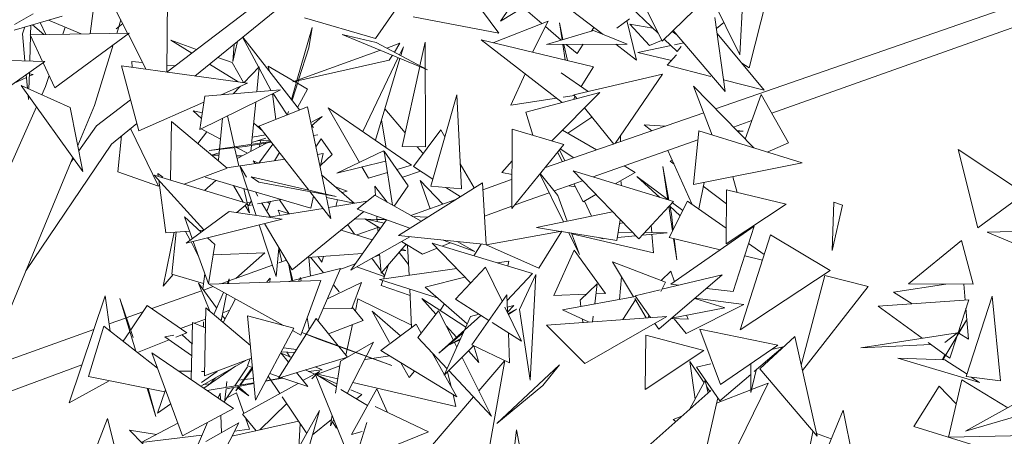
# Model space of a CAD drawing. Header units: metres. Extents: x -14.5 to 13.1, y -18.9 to 3.3.
# Tile 196 of 216: x 11.918 to 12.261, y 2.197 to 2.342. Entities that reach past the tile are written whole.
import ezdxf

# ---------------------------------------------------------------- set-up
doc = ezdxf.new("R2010")
doc.units = ezdxf.units.M
doc.layers.add('G-IMPT', color=7, linetype='Continuous', lineweight=5)
doc.layers.add('L-PLNT', color=7, linetype='Continuous', lineweight=5, true_color=0x005900)

# ---------------------------------------------------------------- blocks, each defined once
blk = doc.blocks.new('ÁRVORES ORNAMENTAIS - Pequeno e Médio Porte - Ipê-roxo-2940656-CORTE_CALÇADA')
at = {"layer": 'G-IMPT', "color": 253, "true_color": 0xaaaaaa}
for p, q in [((8.46109, 2.3341), (8.44777, 2.3612)), ((8.47974, 2.31062), (8.62766, 2.36181)), ((8.26476, 2.36), (8.26182, 2.33672)), ((8.28887, 2.35791), (8.28852, 2.32335)), ((8.38824, 2.35843), (8.40427, 2.33698)), ((8.40476, 2.34113), (8.41773, 2.36024)), ((8.4899, 2.36054), (8.48826, 2.32934)), ((8.47472, 2.35677), (8.48826, 2.32934)), ((8.49937, 2.30902), (8.63071, 2.35579)), ((8.28855, 2.32334), (8.32811, 2.35353)), ((8.42175, 2.35147), (8.40476, 2.34113)), ((8.49144, 2.32489), (8.49876, 2.35369)), ((8.26824, 2.34989), (8.27486, 2.33694)), ((8.29834, 2.32201), (8.33186, 2.34929)), ((8.4597, 2.33692), (8.44774, 2.34832)), ((8.24195, 2.34365), (8.23548, 2.33996)), ((8.3684, 2.34537), (8.36127, 2.33503)), ((8.41925, 2.34028), (8.41265, 2.34593)), ((8.42704, 2.34681), (8.44054, 2.3365)), ((8.46109, 2.3341), (8.47228, 2.34491)), ((8.25204, 2.34281), (8.23533, 2.33802)), ((8.24633, 2.33647), (8.24437, 2.34061)), ((8.25869, 2.33667), (8.24725, 2.34144)), ((8.27316, 2.34026), (8.27082, 2.33839)), ((8.27105, 2.33687), (8.2725, 2.34155)), ((8.36127, 2.33503), (8.33653, 2.34228)), ((8.37431, 2.34262), (8.40427, 2.33698)), ((8.42147, 2.34116), (8.40243, 2.33363)), ((8.41594, 2.33036), (8.42147, 2.34116)), ((8.42656, 2.33468), (8.42533, 2.34049)), ((8.42624, 2.33459), (8.42533, 2.34049)), ((8.44974, 2.34195), (8.44533, 2.33863)), ((8.44888, 2.3413), (8.45225, 2.32756)), ((8.47954, 2.34236), (8.48312, 2.31663)), ((8.48007, 2.33853), (8.48268, 2.34064)), ((8.23819, 2.33667), (8.23904, 2.33909)), ((8.23819, 2.33667), (8.23906, 2.32728)), ((8.24095, 2.33638), (8.2754, 2.33695)), ((8.24117, 2.3397), (8.24106, 2.33638)), ((8.24567, 2.33646), (8.24172, 2.33985)), ((8.24945, 2.31789), (8.2754, 2.33695)), ((8.25225, 2.33657), (8.25306, 2.33902)), ((8.33912, 2.33891), (8.33385, 2.32051)), ((8.33806, 2.33188), (8.33912, 2.33891)), ((8.42598, 2.33451), (8.42048, 2.33922)), ((8.43721, 2.33783), (8.42083, 2.33299)), ((8.4365, 2.33762), (8.43735, 2.33894)), ((8.44897, 2.33316), (8.43721, 2.33783)), ((8.44982, 2.34006), (8.45783, 2.3387)), ((8.44982, 2.34006), (8.45673, 2.33264)), ((8.46627, 2.3364), (8.46467, 2.33756)), ((8.46501, 2.33788), (8.48312, 2.31663)), ((8.4803, 2.33686), (8.49671, 2.31712)), ((8.24105, 2.33616), (8.24075, 2.32723)), ((8.24095, 2.33638), (8.24521, 2.3271)), ((8.275, 2.33665), (8.2813, 2.32434)), ((8.29889, 2.33123), (8.28997, 2.3345)), ((8.29725, 2.32998), (8.28997, 2.3345)), ((8.31312, 2.33403), (8.31154, 2.32703)), ((8.32053, 2.32503), (8.31493, 2.33551)), ((8.33476, 2.31024), (8.31503, 2.33559)), ((8.37935, 2.32419), (8.34967, 2.3365)), ((8.36151, 2.33372), (8.34967, 2.3365)), ((8.37935, 2.32419), (8.36151, 2.33372)), ((8.36977, 2.33342), (8.36517, 2.33176)), ((8.36977, 2.33342), (8.36782, 2.33035)), ((8.37673, 2.32559), (8.37852, 2.33377)), ((8.37868, 2.29735), (8.37852, 2.33377)), ((8.43722, 2.32525), (8.39811, 2.33463)), ((8.42625, 2.31277), (8.39811, 2.33463)), ((8.46095, 2.33438), (8.45673, 2.33264)), ((8.46642, 2.33051), (8.46187, 2.33485)), ((8.4687, 2.33355), (8.4654, 2.33285)), ((8.26327, 2.31176), (8.2698, 2.33283)), ((8.31198, 2.33311), (8.31154, 2.32703)), ((8.36298, 2.33098), (8.33245, 2.32001)), ((8.33806, 2.33188), (8.33446, 2.32073)), ((8.36962, 2.32938), (8.37096, 2.33217)), ((8.37006, 2.32915), (8.37096, 2.33217)), ((8.44897, 2.33316), (8.42083, 2.33299)), ((8.42732, 2.32763), (8.42649, 2.33303)), ((8.4281, 2.32744), (8.42692, 2.33303)), ((8.43147, 2.32981), (8.42771, 2.33303)), ((8.43147, 2.32981), (8.43357, 2.33307)), ((8.44495, 2.33314), (8.45225, 2.32756)), ((8.46423, 2.3326), (8.45271, 2.33016)), ((8.46443, 2.32746), (8.45271, 2.33016)), ((8.46642, 2.33051), (8.46775, 2.33225)), ((8.211, 2.3281), (8.24601, 2.32708)), ((8.21799, 2.30735), (8.24601, 2.32708)), ((8.24542, 2.32666), (8.24945, 2.31789)), ((8.27632, 2.32706), (8.2801, 2.32668)), ((8.27632, 2.32706), (8.2765, 2.32499)), ((8.31126, 2.3267), (8.30632, 2.3285)), ((8.31126, 2.3267), (8.31522, 2.3197)), ((8.36605, 2.32756), (8.33245, 2.32001)), ((8.35683, 2.30268), (8.36916, 2.32842)), ((8.36123, 2.29964), (8.36976, 2.32817)), ((8.36713, 2.32926), (8.36605, 2.32756)), ((8.46617, 2.32937), (8.46288, 2.32575)), ((8.48895, 2.32645), (8.49144, 2.32489)), ((8.24062, 2.32328), (8.24043, 2.31749)), ((8.27271, 2.32551), (8.27876, 2.30291)), ((8.27271, 2.32551), (8.31664, 2.3195)), ((8.28855, 2.32582), (8.29141, 2.32553)), ((8.3134, 2.31995), (8.30342, 2.32614)), ((8.31538, 2.31968), (8.3207, 2.32521)), ((8.31985, 2.31649), (8.3207, 2.32521)), ((8.32488, 2.31691), (8.32066, 2.3248)), ((8.33364, 2.31976), (8.3238, 2.32543)), ((8.32413, 2.32391), (8.3238, 2.32543)), ((8.37058, 2.2975), (8.37667, 2.3253)), ((8.4259, 2.32314), (8.43536, 2.31668)), ((8.43722, 2.32525), (8.43297, 2.31831)), ((8.46288, 2.32575), (8.47812, 2.32186)), ((8.23509, 2.31939), (8.2396, 2.32147)), ((8.2395, 2.3225), (8.23995, 2.3177)), ((8.24058, 2.32192), (8.24199, 2.32258)), ((8.2406, 2.32275), (8.24199, 2.32258)), ((8.24619, 2.31832), (8.24748, 2.32218)), ((8.33379, 2.32031), (8.33195, 2.31386)), ((8.33437, 2.32044), (8.33216, 2.31359)), ((8.33758, 2.31748), (8.33407, 2.31951)), ((8.41337, 2.32278), (8.40835, 2.31187)), ((8.43031, 2.31552), (8.46128, 2.32262)), ((8.44471, 2.29849), (8.46128, 2.32262)), ((8.48255, 2.32073), (8.49671, 2.31712)), ((8.25927, 2.28879), (8.23778, 2.31867)), ((8.25484, 2.31105), (8.23778, 2.31867)), ((8.24495, 2.31552), (8.24619, 2.31832)), ((8.32815, 2.31718), (8.30005, 2.3034)), ((8.30179, 2.315), (8.32815, 2.31718)), ((8.30742, 2.31547), (8.31664, 2.3195)), ((8.31167, 2.31582), (8.31418, 2.31843)), ((8.33758, 2.31748), (8.33411, 2.31108)), ((8.4394, 2.31625), (8.41362, 2.30944)), ((8.42268, 2.29945), (8.4394, 2.31625)), ((8.49307, 2.29698), (8.47207, 2.31847)), ((8.47207, 2.31847), (8.47856, 2.30146)), ((8.24017, 2.31535), (8.24031, 2.31385)), ((8.24035, 2.3151), (8.24031, 2.31385)), ((8.26404, 2.30463), (8.27588, 2.31367)), ((8.27876, 2.30291), (8.30147, 2.31286)), ((8.30179, 2.315), (8.30005, 2.3034)), ((8.31807, 2.29823), (8.3195, 2.31294)), ((8.32535, 2.3158), (8.32652, 2.30693)), ((8.33046, 2.30851), (8.32558, 2.31592)), ((8.38956, 2.3155), (8.38056, 2.28368)), ((8.39122, 2.28275), (8.38956, 2.3155)), ((8.40835, 2.31187), (8.42434, 2.31426)), ((8.42666, 2.31461), (8.43057, 2.3152)), ((8.43085, 2.31485), (8.43023, 2.31383)), ((8.43031, 2.31552), (8.43143, 2.31414)), ((8.49007, 2.30005), (8.49562, 2.3156)), ((8.49562, 2.3156), (8.5052, 2.29879)), ((8.21426, 2.24658), (8.24307, 2.31131)), ((8.25927, 2.28879), (8.25484, 2.31105)), ((8.25748, 2.29778), (8.26327, 2.31176)), ((8.30062, 2.30718), (8.29768, 2.30991)), ((8.30091, 2.30914), (8.29768, 2.30991)), ((8.33749, 2.31134), (8.3206, 2.30454)), ((8.33088, 2.30962), (8.33053, 2.30854)), ((8.33749, 2.31134), (8.3439, 2.28091)), ((8.35562, 2.29192), (8.34479, 2.31099)), ((8.37381, 2.29096), (8.34479, 2.31099)), ((8.37162, 2.30227), (8.3645, 2.31056)), ((8.41612, 2.30139), (8.41362, 2.30944)), ((8.43407, 2.31089), (8.44428, 2.29834)), ((8.29014, 2.30618), (8.28977, 2.28576)), ((8.30954, 2.28994), (8.29014, 2.30618)), ((8.30796, 2.30728), (8.3065, 2.29282)), ((8.30963, 2.3081), (8.31208, 2.29738)), ((8.33866, 2.30577), (8.3427, 2.30789)), ((8.33889, 2.30467), (8.3427, 2.30789)), ((8.36499, 2.29705), (8.36332, 2.30662)), ((8.42018, 2.29), (8.47561, 2.30919)), ((8.43668, 2.30769), (8.42826, 2.30208)), ((8.48597, 2.30425), (8.49239, 2.30654)), ((8.25785, 2.29594), (8.26404, 2.30463)), ((8.26919, 2.29828), (8.27807, 2.3055)), ((8.2759, 2.30373), (8.28565, 2.28362)), ((8.30241, 2.30258), (8.29927, 2.29854)), ((8.30045, 2.3036), (8.30723, 2.30007)), ((8.31879, 2.30565), (8.32183, 2.30296)), ((8.32065, 2.30448), (8.31992, 2.30465)), ((8.33799, 2.28228), (8.3206, 2.30454)), ((8.33958, 2.30405), (8.33902, 2.30478)), ((8.37443, 2.29046), (8.38404, 2.30329)), ((8.38404, 2.30329), (8.38542, 2.30087)), ((8.40892, 2.30352), (8.40873, 2.27589)), ((8.40892, 2.30352), (8.42685, 2.29822)), ((8.43827, 2.29626), (8.42638, 2.30317)), ((8.45757, 2.30294), (8.45492, 2.30506)), ((8.45492, 2.30506), (8.46232, 2.30459)), ((8.47207, 2.2842), (8.47388, 2.3029)), ((8.5099, 2.29178), (8.47388, 2.3029)), ((8.4872, 2.30299), (8.48936, 2.30285)), ((8.48746, 2.30272), (8.48936, 2.30285)), ((8.2727, 2.30113), (8.27145, 2.28861)), ((8.32479, 2.29918), (8.30327, 2.29613)), ((8.31588, 2.29749), (8.32498, 2.29893)), ((8.32297, 2.30033), (8.31813, 2.29883)), ((8.31831, 2.30071), (8.32297, 2.3015)), ((8.32027, 2.2995), (8.32443, 2.29964)), ((8.32105, 2.29865), (8.32124, 2.29953)), ((8.33961, 2.30125), (8.34119, 2.3015)), ((8.34119, 2.3015), (8.33961, 2.30128)), ((8.34227, 2.30009), (8.34045, 2.2973)), ((8.34227, 2.30009), (8.34614, 2.29469)), ((8.43709, 2.28685), (8.47359, 2.29984)), ((8.4466, 2.30124), (8.44666, 2.29917)), ((8.23942, 2.25419), (8.26919, 2.29828)), ((8.31588, 2.29749), (8.30327, 2.29613)), ((8.31215, 2.29709), (8.31361, 2.29068)), ((8.31282, 2.29716), (8.31661, 2.29519)), ((8.32325, 2.29865), (8.31301, 2.2933)), ((8.31783, 2.29582), (8.31803, 2.29783)), ((8.32544, 2.29834), (8.32055, 2.2917)), ((8.32077, 2.29736), (8.32097, 2.29829)), ((8.36401, 2.29595), (8.34782, 2.28816)), ((8.36435, 2.29507), (8.36401, 2.29595)), ((8.37266, 2.28379), (8.36423, 2.29581)), ((8.36721, 2.27699), (8.36423, 2.29581)), ((8.37868, 2.29735), (8.37058, 2.2975)), ((8.37784, 2.29502), (8.3758, 2.2974)), ((8.40873, 2.27589), (8.42685, 2.29822)), ((8.42721, 2.29244), (8.42531, 2.29633)), ((8.43035, 2.29352), (8.4256, 2.29668)), ((8.46317, 2.29613), (8.47146, 2.27746)), ((8.49776, 2.29553), (8.5052, 2.29879)), ((8.57118, 2.26914), (8.56426, 2.29641)), ((8.56426, 2.29641), (8.58745, 2.28109)), ((8.23207, 2.23645), (8.25577, 2.29365)), ((8.25515, 2.29215), (8.25599, 2.29334)), ((8.30675, 2.29531), (8.30411, 2.29449)), ((8.30427, 2.29448), (8.30666, 2.29442)), ((8.32959, 2.29303), (8.3094, 2.29006)), ((8.31279, 2.29426), (8.31476, 2.29421)), ((8.32048, 2.29169), (8.31866, 2.29245)), ((8.31866, 2.29245), (8.31929, 2.29152)), ((8.32776, 2.29537), (8.3261, 2.29252)), ((8.34299, 2.29501), (8.34099, 2.29471)), ((8.34299, 2.29501), (8.34192, 2.29031)), ((8.34614, 2.29469), (8.34205, 2.29091)), ((8.36477, 2.29241), (8.34782, 2.28816)), ((8.40522, 2.28844), (8.40884, 2.29248)), ((8.42635, 2.29214), (8.42461, 2.29546)), ((8.46471, 2.29267), (8.46388, 2.29242)), ((8.46388, 2.29242), (8.46529, 2.29136)), ((8.30954, 2.28994), (8.29458, 2.2843)), ((8.31966, 2.27348), (8.314, 2.2907)), ((8.314, 2.2907), (8.31634, 2.28675)), ((8.35875, 2.2864), (8.35651, 2.29034)), ((8.36871, 2.28942), (8.37381, 2.29096)), ((8.37696, 2.28884), (8.37076, 2.28675)), ((8.37443, 2.29046), (8.38125, 2.28609)), ((8.39078, 2.29148), (8.3956, 2.28303)), ((8.45298, 2.26528), (8.43012, 2.28897)), ((8.43012, 2.28897), (8.46513, 2.27831)), ((8.45169, 2.28847), (8.44787, 2.29069)), ((8.46349, 2.27881), (8.46139, 2.29046)), ((8.46311, 2.27893), (8.46139, 2.29046)), ((8.47207, 2.2842), (8.5099, 2.29178)), ((8.27145, 2.28861), (8.28565, 2.28362)), ((8.30147, 2.2684), (8.28416, 2.28745)), ((8.28416, 2.28745), (8.31665, 2.27763)), ((8.28552, 2.28704), (8.28538, 2.28806)), ((8.28708, 2.28675), (8.28538, 2.28806)), ((8.28812, 2.26741), (8.28569, 2.28577)), ((8.30558, 2.28568), (8.30162, 2.28217)), ((8.30194, 2.28675), (8.31672, 2.28241)), ((8.32054, 2.28508), (8.31797, 2.28693)), ((8.34754, 2.28006), (8.31797, 2.28693)), ((8.34248, 2.28765), (8.35384, 2.27775)), ((8.35875, 2.2864), (8.3654, 2.28842)), ((8.37681, 2.28566), (8.38468, 2.27741)), ((8.37681, 2.28566), (8.38027, 2.27582)), ((8.40867, 2.28602), (8.39864, 2.28242)), ((8.40522, 2.28844), (8.40881, 2.28773)), ((8.42676, 2.27123), (8.41854, 2.28798)), ((8.42476, 2.28039), (8.41858, 2.28803)), ((8.42347, 2.282), (8.43342, 2.28554)), ((8.44475, 2.28452), (8.45169, 2.28847)), ((8.44678, 2.28567), (8.44699, 2.28383)), ((8.46035, 2.27976), (8.4523, 2.28707)), ((8.46309, 2.27904), (8.4523, 2.28707)), ((8.48579, 2.28695), (8.48724, 2.28149)), ((8.31514, 2.27808), (8.31174, 2.28387)), ((8.31541, 2.2828), (8.31733, 2.27434)), ((8.31686, 2.28237), (8.33866, 2.27597)), ((8.32054, 2.28508), (8.34754, 2.28006)), ((8.34733, 2.28342), (8.35136, 2.28188)), ((8.34961, 2.28144), (8.35136, 2.28188)), ((8.36533, 2.27805), (8.36098, 2.28363)), ((8.36121, 2.28037), (8.36098, 2.28363)), ((8.37266, 2.28379), (8.3678, 2.27666)), ((8.39849, 2.28485), (8.36921, 2.26647)), ((8.39122, 2.28275), (8.38056, 2.28368)), ((8.38571, 2.28323), (8.39076, 2.28)), ((8.39849, 2.28485), (8.39981, 2.26329)), ((8.42861, 2.28383), (8.43093, 2.28337)), ((8.43364, 2.27819), (8.43037, 2.28445)), ((8.47572, 2.28493), (8.47391, 2.27575)), ((8.47547, 2.28366), (8.48355, 2.27756)), ((8.48358, 2.28237), (8.48346, 2.26356)), ((8.50436, 2.2774), (8.48358, 2.28237)), ((8.31798, 2.27858), (8.31699, 2.27688)), ((8.31938, 2.28163), (8.32022, 2.28022)), ((8.32835, 2.279), (8.32008, 2.27746)), ((8.32783, 2.2789), (8.33108, 2.2741)), ((8.3457, 2.27241), (8.33839, 2.28176)), ((8.33962, 2.28019), (8.33866, 2.27597)), ((8.34394, 2.28073), (8.3457, 2.27241)), ((8.35384, 2.27775), (8.34416, 2.27971)), ((8.35839, 2.2784), (8.34489, 2.27621)), ((8.34802, 2.27893), (8.34745, 2.27663)), ((8.36103, 2.28047), (8.35483, 2.27562)), ((8.36103, 2.28047), (8.3771, 2.27142)), ((8.38924, 2.27904), (8.37357, 2.27341)), ((8.41243, 2.27807), (8.42177, 2.28139)), ((8.42476, 2.28039), (8.42805, 2.27149)), ((8.43364, 2.27819), (8.43808, 2.28072)), ((8.43656, 2.27323), (8.43404, 2.27842)), ((8.46355, 2.26577), (8.46999, 2.27848)), ((8.4835, 2.26908), (8.46999, 2.27848)), ((8.57118, 2.26914), (8.58745, 2.28109)), ((8.31293, 2.27444), (8.31665, 2.27763)), ((8.31733, 2.27434), (8.31582, 2.27692)), ((8.31652, 2.27792), (8.31758, 2.2779)), ((8.31845, 2.27715), (8.31699, 2.27688)), ((8.32168, 2.27775), (8.32455, 2.27292)), ((8.3246, 2.2783), (8.32334, 2.27494)), ((8.32434, 2.27761), (8.32355, 2.2781)), ((8.34297, 2.2759), (8.3241, 2.27284)), ((8.32798, 2.27347), (8.32729, 2.27529)), ((8.33133, 2.27402), (8.32729, 2.27529)), ((8.37324, 2.269), (8.35483, 2.27562)), ((8.40873, 2.2767), (8.39921, 2.27319)), ((8.41243, 2.27807), (8.40966, 2.27705)), ((8.45298, 2.26528), (8.46513, 2.27831)), ((8.46472, 2.26809), (8.46346, 2.27653)), ((8.4674, 2.27337), (8.46367, 2.27675)), ((8.46438, 2.2739), (8.46383, 2.27693)), ((8.46831, 2.27516), (8.46469, 2.27785)), ((8.50436, 2.2774), (8.48346, 2.26356)), ((8.52036, 2.26131), (8.52098, 2.27813)), ((8.52036, 2.26131), (8.52396, 2.27708)), ((8.52098, 2.27813), (8.52396, 2.27708)), ((8.29468, 2.27293), (8.30051, 2.26769)), ((8.29468, 2.27293), (8.29739, 2.26539)), ((8.31019, 2.27483), (8.29524, 2.2638)), ((8.29524, 2.2638), (8.32873, 2.27218)), ((8.31019, 2.27483), (8.32873, 2.27218)), ((8.33224, 2.25447), (8.35713, 2.27479)), ((8.36509, 2.27193), (8.3526, 2.25442)), ((8.35382, 2.27229), (8.35767, 2.27216)), ((8.35382, 2.27229), (8.3576, 2.27222)), ((8.36295, 2.26894), (8.35747, 2.2723)), ((8.35747, 2.2723), (8.36425, 2.27076)), ((8.35785, 2.27222), (8.36462, 2.2721)), ((8.35816, 2.27215), (8.36508, 2.27192)), ((8.36187, 2.2713), (8.36173, 2.27314)), ((8.37411, 2.27311), (8.37943, 2.27289)), ((8.44386, 2.27472), (8.41733, 2.26929)), ((8.44651, 2.27198), (8.44535, 2.26469)), ((8.46438, 2.2739), (8.46499, 2.26862)), ((8.29991, 2.26822), (8.30136, 2.26832)), ((8.32667, 2.25219), (8.32075, 2.27019)), ((8.33224, 2.25447), (8.32251, 2.27063)), ((8.36012, 2.26497), (8.34928, 2.26838)), ((8.35155, 2.27023), (8.35396, 2.26691)), ((8.36201, 2.26927), (8.35475, 2.26666)), ((8.36212, 2.26777), (8.36199, 2.26953)), ((8.41733, 2.26929), (8.42572, 2.26791)), ((8.44753, 2.27092), (8.4463, 2.27067)), ((8.45751, 2.26749), (8.45732, 2.26994)), ((8.46413, 2.24947), (8.49318, 2.2697)), ((8.49318, 2.2697), (8.48593, 2.24703)), ((8.59241, 2.26812), (8.57445, 2.26767)), ((8.29109, 2.26761), (8.28725, 2.24881)), ((8.28812, 2.26741), (8.29646, 2.26798)), ((8.29173, 2.26766), (8.29021, 2.25301)), ((8.29507, 2.26789), (8.29664, 2.26484)), ((8.30274, 2.26568), (8.30529, 2.26338)), ((8.3526, 2.25442), (8.37321, 2.26605)), ((8.36921, 2.26647), (8.39981, 2.26329)), ((8.39587, 2.26085), (8.38477, 2.26485)), ((8.42621, 2.268), (8.39985, 2.26318)), ((8.42621, 2.268), (8.41819, 2.25505)), ((8.42611, 2.26785), (8.44535, 2.26469)), ((8.43234, 2.25987), (8.42862, 2.26744)), ((8.4296, 2.26727), (8.43234, 2.25987)), ((8.45808, 2.26043), (8.42967, 2.26711)), ((8.44055, 2.26533), (8.43927, 2.26569)), ((8.44552, 2.2658), (8.4519, 2.2664)), ((8.45078, 2.26755), (8.44581, 2.2676)), ((8.45423, 2.26662), (8.46288, 2.26744)), ((8.46288, 2.26744), (8.45506, 2.26751)), ((8.45808, 2.26043), (8.45756, 2.26694)), ((8.46355, 2.26577), (8.48137, 2.26147)), ((8.46623, 2.258), (8.46512, 2.26539)), ((8.46538, 2.26533), (8.46623, 2.258)), ((8.48833, 2.23361), (8.49885, 2.26668)), ((8.51974, 2.25427), (8.49885, 2.26668)), ((8.54701, 2.24962), (8.5654, 2.26472)), ((8.5654, 2.26472), (8.56957, 2.24953)), ((8.60733, 2.25359), (8.57445, 2.26767)), ((8.29695, 2.26423), (8.2998, 2.25872)), ((8.29774, 2.26443), (8.30306, 2.24966)), ((8.30529, 2.26338), (8.30306, 2.24966)), ((8.32667, 2.25219), (8.32756, 2.26207)), ((8.32865, 2.25729), (8.32756, 2.26191)), ((8.37193, 2.26344), (8.36316, 2.2534)), ((8.36995, 2.26118), (8.37177, 2.26131)), ((8.37762, 2.25994), (8.37032, 2.26442)), ((8.37177, 2.26131), (8.37044, 2.26173)), ((8.37224, 2.26324), (8.37153, 2.26298)), ((8.37295, 2.25259), (8.37243, 2.26313)), ((8.37762, 2.25994), (8.38269, 2.26206)), ((8.3944, 2.24995), (8.38095, 2.26385)), ((8.38095, 2.26385), (8.41596, 2.25321)), ((8.38445, 2.26279), (8.38725, 2.26396)), ((8.38968, 2.26434), (8.39587, 2.26085)), ((8.39807, 2.26347), (8.39556, 2.25941)), ((8.39985, 2.26318), (8.41819, 2.25505)), ((8.42341, 2.24562), (8.43052, 2.26142)), ((8.44143, 2.24627), (8.43052, 2.26142)), ((8.49669, 2.2599), (8.49126, 2.26368)), ((8.30471, 2.25978), (8.32273, 2.2604)), ((8.31257, 2.25151), (8.32273, 2.2604)), ((8.3302, 2.25784), (8.32756, 2.2569)), ((8.33756, 2.25881), (8.35673, 2.26021)), ((8.33862, 2.25234), (8.33806, 2.25885)), ((8.33855, 2.25889), (8.34309, 2.25348)), ((8.34123, 2.25908), (8.34254, 2.25714)), ((8.34307, 2.25922), (8.34254, 2.25714)), ((8.35998, 2.25859), (8.36309, 2.25428)), ((8.3627, 2.25973), (8.36067, 2.25898)), ((8.36316, 2.2534), (8.36267, 2.26011)), ((8.36944, 2.26059), (8.37276, 2.25639)), ((8.4899, 2.25942), (8.49607, 2.25793)), ((8.32538, 2.25611), (8.31017, 2.25065)), ((8.33204, 2.25068), (8.33088, 2.25673)), ((8.33246, 2.25079), (8.33109, 2.25638)), ((8.33515, 2.25147), (8.34899, 2.25497)), ((8.34899, 2.25497), (8.34118, 2.23674)), ((8.35412, 2.25656), (8.34884, 2.25461)), ((8.3547, 2.25561), (8.3643, 2.25224)), ((8.38955, 2.25496), (8.36267, 2.25112)), ((8.36573, 2.25635), (8.36398, 2.25131)), ((8.38907, 2.24434), (8.39959, 2.25541)), ((8.40537, 2.24356), (8.39959, 2.25541)), ((8.40772, 2.25756), (8.4036, 2.25697)), ((8.40772, 2.25756), (8.4073, 2.25584)), ((8.4623, 2.25024), (8.44388, 2.25733)), ((8.44388, 2.25733), (8.45117, 2.24514)), ((8.29073, 2.25286), (8.28725, 2.24881)), ((8.29021, 2.25301), (8.30131, 2.24979)), ((8.30104, 2.24793), (8.30181, 2.25314)), ((8.30958, 2.2497), (8.3103, 2.25134)), ((8.3103, 2.25134), (8.30999, 2.24971)), ((8.32455, 2.25164), (8.32333, 2.25031)), ((8.32455, 2.25164), (8.32442, 2.2502)), ((8.33104, 2.25043), (8.33481, 2.25138)), ((8.33436, 2.25054), (8.33508, 2.25188)), ((8.33508, 2.25188), (8.3353, 2.25057)), ((8.36267, 2.25112), (8.38275, 2.2448)), ((8.36347, 2.25376), (8.36439, 2.25249)), ((8.37856, 2.24843), (8.39239, 2.25202)), ((8.40706, 2.24368), (8.41596, 2.25321)), ((8.41706, 2.25289), (8.41145, 2.24069)), ((8.41706, 2.25289), (8.41518, 2.21604)), ((8.44626, 2.24424), (8.44701, 2.25209)), ((8.45999, 2.23385), (8.48205, 2.25275)), ((8.46074, 2.25084), (8.46411, 2.25403)), ((8.48205, 2.25275), (8.46107, 2.24775)), ((8.46544, 2.25038), (8.46411, 2.25403)), ((8.51974, 2.25427), (8.48833, 2.23361)), ((8.5096, 2.22135), (8.51788, 2.25252)), ((8.53297, 2.24871), (8.51788, 2.25252)), ((8.30347, 2.2401), (8.29959, 2.24991)), ((8.29959, 2.24991), (8.30589, 2.24132)), ((8.30463, 2.24866), (8.30136, 2.24749)), ((8.30315, 2.24948), (8.34214, 2.2508)), ((8.32919, 2.23514), (8.30315, 2.24948)), ((8.30997, 2.25058), (8.3073, 2.24962)), ((8.33524, 2.23181), (8.34214, 2.2508)), ((8.34446, 2.24441), (8.35632, 2.25015)), ((8.34657, 2.24933), (8.3486, 2.24691)), ((8.35632, 2.25015), (8.35299, 2.24104)), ((8.36379, 2.25077), (8.36321, 2.2491)), ((8.37328, 2.24563), (8.36321, 2.2491)), ((8.37383, 2.23442), (8.37318, 2.24782)), ((8.37856, 2.24843), (8.39324, 2.23573)), ((8.43849, 2.24968), (8.43258, 2.24399)), ((8.43849, 2.24968), (8.43763, 2.24266)), ((8.46048, 2.24761), (8.45168, 2.24551)), ((8.4623, 2.25024), (8.4607, 2.247)), ((8.46413, 2.24947), (8.46695, 2.24915)), ((8.47659, 2.24807), (8.48593, 2.24703)), ((8.53297, 2.24871), (8.51003, 2.21943)), ((8.55998, 2.24957), (8.54174, 2.24679)), ((8.54701, 2.24962), (8.56957, 2.24953)), ((8.5663, 2.24954), (8.56678, 2.24397)), ((8.26705, 2.24548), (8.25448, 2.20821)), ((8.26878, 2.23321), (8.26705, 2.24548)), ((8.27209, 2.24448), (8.2777, 2.22622)), ((8.27209, 2.24448), (8.27676, 2.2309)), ((8.30065, 2.24723), (8.28329, 2.241)), ((8.30485, 2.23895), (8.30825, 2.24667)), ((8.3093, 2.2461), (8.3075, 2.23672)), ((8.31242, 2.24438), (8.3082, 2.23613)), ((8.35423, 2.2402), (8.35514, 2.24446)), ((8.37379, 2.2353), (8.35514, 2.24446)), ((8.37738, 2.24458), (8.38229, 2.23907)), ((8.37738, 2.24458), (8.39269, 2.2345)), ((8.38907, 2.24434), (8.40075, 2.23692)), ((8.39485, 2.22844), (8.40696, 2.24585)), ((8.40722, 2.24004), (8.40696, 2.24585)), ((8.42341, 2.24562), (8.4347, 2.24603)), ((8.45185, 2.24526), (8.42642, 2.24062)), ((8.43806, 2.24615), (8.44143, 2.24627)), ((8.4518, 2.24409), (8.4474, 2.23719)), ((8.45156, 2.2445), (8.45558, 2.23778)), ((8.45711, 2.23789), (8.45168, 2.24551)), ((8.483, 2.2413), (8.47252, 2.24459)), ((8.48964, 2.24247), (8.47267, 2.24471)), ((8.56796, 2.24405), (8.53636, 2.24189)), ((8.54174, 2.24679), (8.54826, 2.24271)), ((8.56796, 2.24405), (8.56401, 2.23193)), ((8.56713, 2.2174), (8.57612, 2.24536)), ((8.57612, 2.24536), (8.57901, 2.21586)), ((8.28168, 2.24211), (8.27596, 2.2336)), ((8.28168, 2.24211), (8.29551, 2.23259)), ((8.30208, 2.24127), (8.30165, 2.21758)), ((8.31765, 2.2282), (8.30208, 2.24127)), ((8.34299, 2.24097), (8.35299, 2.24104)), ((8.35315, 2.24149), (8.357, 2.23691)), ((8.38523, 2.24266), (8.3838, 2.24036)), ((8.41215, 2.22967), (8.40636, 2.24154)), ((8.40715, 2.24151), (8.4095, 2.24211)), ((8.40722, 2.23983), (8.4095, 2.24211)), ((8.41032, 2.24078), (8.40746, 2.23928)), ((8.40761, 2.23897), (8.41032, 2.24078)), ((8.41518, 2.21604), (8.41145, 2.24069)), ((8.42642, 2.24062), (8.43565, 2.23634)), ((8.43284, 2.24179), (8.43258, 2.24399)), ((8.46444, 2.23766), (8.483, 2.2413)), ((8.48964, 2.24247), (8.46952, 2.2324)), ((8.53636, 2.24189), (8.55178, 2.2307)), ((8.56702, 2.24116), (8.56795, 2.23037)), ((8.27417, 2.23773), (8.26843, 2.23567)), ((8.28018, 2.23988), (8.27439, 2.2378)), ((8.30201, 2.23734), (8.29815, 2.23591)), ((8.30786, 2.23864), (8.30882, 2.23734)), ((8.3104, 2.24043), (8.30804, 2.23956)), ((8.33278, 2.23417), (8.31667, 2.23853)), ((8.31944, 2.20912), (8.31667, 2.23853)), ((8.32745, 2.21683), (8.34051, 2.23756)), ((8.33744, 2.23787), (8.33813, 2.23379)), ((8.34827, 2.22803), (8.34051, 2.23756)), ((8.36009, 2.24008), (8.36613, 2.22921)), ((8.36009, 2.24008), (8.36994, 2.2315)), ((8.37597, 2.23093), (8.38323, 2.24028)), ((8.38838, 2.23006), (8.38323, 2.24028)), ((8.38327, 2.2255), (8.398, 2.23866)), ((8.39437, 2.23826), (8.39225, 2.23352)), ((8.39437, 2.23826), (8.39742, 2.23903)), ((8.4628, 2.2383), (8.42089, 2.23528)), ((8.43349, 2.23619), (8.43335, 2.23741)), ((8.4342, 2.22185), (8.4628, 2.2383)), ((8.4371, 2.23838), (8.43686, 2.23643)), ((8.45658, 2.23864), (8.45617, 2.23783)), ((8.47015, 2.23736), (8.4643, 2.23754)), ((8.46529, 2.23751), (8.46952, 2.2324)), ((8.47015, 2.23736), (8.46967, 2.23868)), ((8.55896, 2.22321), (8.56744, 2.23729)), ((8.56405, 2.23205), (8.56744, 2.23729)), ((8.26309, 2.23375), (8.21467, 2.21636)), ((8.26123, 2.21732), (8.26657, 2.23494)), ((8.28528, 2.22029), (8.26657, 2.23494)), ((8.2974, 2.23564), (8.29328, 2.23412)), ((8.29742, 2.23622), (8.29695, 2.21631)), ((8.29742, 2.23622), (8.30196, 2.23431)), ((8.30132, 2.23645), (8.30127, 2.2346)), ((8.33278, 2.23417), (8.31944, 2.20912)), ((8.34481, 2.23227), (8.357, 2.23691)), ((8.35094, 2.22476), (8.35322, 2.23547)), ((8.37536, 2.23557), (8.36311, 2.2264)), ((8.37536, 2.23557), (8.37713, 2.23243)), ((8.38587, 2.23505), (8.38945, 2.23102)), ((8.40193, 2.23616), (8.41215, 2.22967)), ((8.4342, 2.22185), (8.42089, 2.23528)), ((8.45999, 2.23385), (8.45856, 2.23586)), ((8.48148, 2.21461), (8.47423, 2.23382)), ((8.47423, 2.23382), (8.50147, 2.2283)), ((8.2756, 2.23307), (8.27331, 2.22967)), ((8.28783, 2.2312), (8.29099, 2.23176)), ((8.28783, 2.2312), (8.29715, 2.22466)), ((8.29166, 2.23106), (8.29551, 2.23259)), ((8.29745, 2.22863), (8.29384, 2.23193)), ((8.33524, 2.23181), (8.33237, 2.23339)), ((8.33556, 2.23268), (8.34172, 2.23022)), ((8.33557, 2.23271), (8.36688, 2.22118)), ((8.37597, 2.23093), (8.3862, 2.22006)), ((8.38327, 2.2255), (8.39187, 2.23268)), ((8.39202, 2.23303), (8.3852, 2.21782)), ((8.39093, 2.23058), (8.38667, 2.22834)), ((8.40799, 2.22213), (8.40754, 2.2326)), ((8.45543, 2.23174), (8.45526, 2.21288)), ((8.47564, 2.22647), (8.45543, 2.23174)), ((8.50734, 2.23131), (8.49517, 2.22001)), ((8.50734, 2.23131), (8.51521, 2.19656)), ((8.53039, 2.22736), (8.56407, 2.23262)), ((8.55963, 2.22921), (8.56407, 2.23262)), ((8.56377, 2.23119), (8.56134, 2.22375)), ((8.56455, 2.2325), (8.56795, 2.23037)), ((8.27831, 2.22575), (8.28935, 2.23014)), ((8.32914, 2.22733), (8.33374, 2.22681)), ((8.36688, 2.22118), (8.34172, 2.23022)), ((8.35146, 2.22412), (8.34847, 2.22779)), ((8.36056, 2.22933), (8.34903, 2.22267)), ((8.36056, 2.22933), (8.35137, 2.21151)), ((8.3852, 2.21782), (8.3955, 2.22812)), ((8.39072, 2.23012), (8.38647, 2.22817)), ((8.3896, 2.22763), (8.38881, 2.22921)), ((8.39485, 2.22844), (8.40799, 2.22213)), ((8.39724, 2.22226), (8.39547, 2.22809)), ((8.48148, 2.21461), (8.50147, 2.2283)), ((8.49319, 2.21906), (8.50328, 2.22769)), ((8.50328, 2.22769), (8.4992, 2.22674)), ((8.55471, 2.22857), (8.53039, 2.22736)), ((8.55382, 2.22921), (8.55978, 2.22488)), ((8.31177, 2.20625), (8.28332, 2.22556)), ((8.28332, 2.22556), (8.294, 2.19675)), ((8.31807, 2.22371), (8.30165, 2.21758)), ((8.35146, 2.22412), (8.32745, 2.21683)), ((8.32825, 2.22567), (8.33091, 2.22232)), ((8.33308, 2.22578), (8.3284, 2.22595)), ((8.32841, 2.22548), (8.33198, 2.22403)), ((8.33036, 2.22588), (8.33142, 2.22426)), ((8.35767, 2.22328), (8.3662, 2.22452)), ((8.38961, 2.21025), (8.36311, 2.2264)), ((8.38095, 2.22564), (8.38961, 2.21025)), ((8.40172, 2.20359), (8.39142, 2.22403)), ((8.39367, 2.22628), (8.39724, 2.22226)), ((8.47564, 2.22647), (8.45526, 2.21288)), ((8.57175, 2.21525), (8.54328, 2.22371)), ((8.54328, 2.22371), (8.55966, 2.22319)), ((8.55876, 2.22322), (8.5596, 2.22502)), ((8.55991, 2.22479), (8.56134, 2.22375)), ((8.25895, 2.22146), (8.19886, 2.19929)), ((8.30032, 2.21402), (8.31605, 2.22296)), ((8.31247, 2.22092), (8.30143, 2.21327)), ((8.31668, 2.22069), (8.31219, 2.21408)), ((8.31397, 2.21438), (8.31821, 2.22051)), ((8.31841, 2.22003), (8.31413, 2.2144)), ((8.31741, 2.22329), (8.31664, 2.22105)), ((8.31838, 2.22045), (8.31664, 2.22105)), ((8.3402, 2.2207), (8.34265, 2.21971)), ((8.34104, 2.21819), (8.34878, 2.22108)), ((8.34731, 2.21161), (8.34903, 2.22267)), ((8.37004, 2.22218), (8.37292, 2.21699)), ((8.39727, 2.21242), (8.40627, 2.2229)), ((8.40627, 2.2229), (8.39968, 2.18551)), ((8.4035, 2.20099), (8.42541, 2.22141)), ((8.42541, 2.22141), (8.41956, 2.21423)), ((8.47263, 2.20944), (8.47078, 2.22264)), ((8.47078, 2.22264), (8.47575, 2.21521)), ((8.47812, 2.22184), (8.47313, 2.22068)), ((8.48127, 2.20885), (8.47313, 2.22068)), ((8.49206, 2.21182), (8.49209, 2.22187)), ((8.51521, 2.19656), (8.49517, 2.22001)), ((8.56737, 2.21813), (8.55966, 2.22319)), ((8.26123, 2.21732), (8.28788, 2.21209)), ((8.29702, 2.2192), (8.29263, 2.21924)), ((8.30168, 2.21915), (8.30055, 2.21916)), ((8.30063, 2.21529), (8.3061, 2.2191)), ((8.30543, 2.21692), (8.30327, 2.21454)), ((8.31873, 2.21672), (8.3156, 2.21633)), ((8.32294, 2.2157), (8.32888, 2.21684)), ((8.32885, 2.21686), (8.32304, 2.21589)), ((8.32389, 2.21747), (8.32792, 2.21147)), ((8.32771, 2.21725), (8.32438, 2.21839)), ((8.33763, 2.21384), (8.32822, 2.21707)), ((8.33374, 2.21874), (8.33763, 2.21384)), ((8.33597, 2.21594), (8.34167, 2.2191)), ((8.34005, 2.2182), (8.33672, 2.21965)), ((8.34265, 2.21971), (8.33793, 2.21912)), ((8.34037, 2.21783), (8.33905, 2.21653)), ((8.35092, 2.19209), (8.34016, 2.21835)), ((8.34016, 2.21835), (8.34765, 2.21379)), ((8.34167, 2.2191), (8.34062, 2.21807)), ((8.34807, 2.21654), (8.34104, 2.21819)), ((8.34781, 2.21485), (8.34126, 2.21768)), ((8.37292, 2.21699), (8.37487, 2.21923)), ((8.38762, 2.21378), (8.38639, 2.21901)), ((8.3868, 2.21942), (8.40172, 2.20359)), ((8.48127, 2.20885), (8.49208, 2.2181)), ((8.49206, 2.21182), (8.49385, 2.21962)), ((8.56713, 2.2174), (8.57901, 2.21586)), ((8.57175, 2.21525), (8.56882, 2.21718)), ((8.26847, 2.2159), (8.25448, 2.20821)), ((8.28167, 2.21331), (8.2847, 2.20345)), ((8.2847, 2.20345), (8.28197, 2.21325)), ((8.30353, 2.21483), (8.30123, 2.21454)), ((8.31887, 2.21519), (8.30259, 2.21248)), ((8.31176, 2.21344), (8.30871, 2.20895)), ((8.30942, 2.21563), (8.3092, 2.21358)), ((8.30934, 2.21308), (8.3189, 2.21492)), ((8.31259, 2.21238), (8.3136, 2.21384)), ((8.31369, 2.21382), (8.31259, 2.21238)), ((8.31301, 2.21352), (8.3171, 2.21065)), ((8.3153, 2.2163), (8.31355, 2.21608)), ((8.3171, 2.21065), (8.3139, 2.21358)), ((8.3149, 2.20424), (8.33427, 2.21499)), ((8.38924, 2.2069), (8.35333, 2.21531)), ((8.4035, 2.20099), (8.41956, 2.21423)), ((8.47071, 2.20589), (8.47617, 2.216)), ((8.47617, 2.216), (8.47718, 2.21161)), ((8.47667, 2.21383), (8.47779, 2.21215)), ((8.48446, 2.18723), (8.49811, 2.21501)), ((8.49811, 2.21501), (8.49228, 2.21279)), ((8.55765, 2.21402), (8.54886, 2.19997)), ((8.55765, 2.21402), (8.56361, 2.2079)), ((8.56552, 2.21616), (8.5609, 2.19625)), ((8.56552, 2.21616), (8.58156, 2.20648)), ((8.56689, 2.19833), (8.59369, 2.21321)), ((8.28529, 2.20462), (8.28809, 2.2127)), ((8.30709, 2.21154), (8.30638, 2.20991)), ((8.30717, 2.20937), (8.30709, 2.21154)), ((8.30915, 2.21311), (8.30865, 2.20837)), ((8.31277, 2.21172), (8.3094, 2.20996)), ((8.31277, 2.21172), (8.31539, 2.20451)), ((8.32872, 2.21029), (8.33729, 2.19755)), ((8.34921, 2.21283), (8.35841, 2.20722)), ((8.3565, 2.2111), (8.35265, 2.21276)), ((8.3617, 2.21311), (8.35283, 2.1972)), ((8.3565, 2.2111), (8.3546, 2.20954)), ((8.3617, 2.21311), (8.36543, 2.20488)), ((8.38039, 2.19279), (8.39542, 2.21028)), ((8.38924, 2.2069), (8.38826, 2.21107)), ((8.47812, 2.21245), (8.45298, 2.19022)), ((8.47337, 2.17811), (8.48049, 2.20998)), ((8.49206, 2.2127), (8.48008, 2.20813)), ((8.28529, 2.20462), (8.28989, 2.20783)), ((8.33029, 2.20796), (8.32091, 2.19877)), ((8.3797, 2.19813), (8.36108, 2.20693)), ((8.31177, 2.20625), (8.294, 2.19675)), ((8.30756, 2.19779), (8.30735, 2.20389)), ((8.3149, 2.20424), (8.31966, 2.19849)), ((8.31594, 2.20299), (8.31739, 2.19898)), ((8.34177, 2.20548), (8.32859, 2.18219)), ((8.33318, 2.17633), (8.34177, 2.20548)), ((8.34553, 2.20018), (8.3461, 2.20386)), ((8.46803, 2.20353), (8.46501, 2.20237)), ((8.51754, 2.18965), (8.52422, 2.20567)), ((8.52838, 2.18504), (8.52422, 2.20567)), ((8.58876, 2.2047), (8.56689, 2.19833)), ((8.25291, 2.16443), (8.2678, 2.20269)), ((8.2678, 2.20269), (8.27574, 2.17217)), ((8.29239, 2.20108), (8.2796, 2.19441)), ((8.30269, 2.2014), (8.29348, 2.18019)), ((8.31367, 2.20129), (8.30216, 2.19469)), ((8.31367, 2.20129), (8.30659, 2.18757)), ((8.31123, 2.19656), (8.33439, 2.20186)), ((8.33451, 2.19264), (8.33503, 2.2009)), ((8.34588, 2.20241), (8.33928, 2.19701)), ((8.34669, 2.20243), (8.34553, 2.20018)), ((8.34624, 2.20156), (8.34767, 2.19936)), ((8.35528, 2.19208), (8.35821, 2.20131)), ((8.46592, 2.20166), (8.46501, 2.20237)), ((8.57027, 2.1933), (8.54886, 2.19997)), ((8.28487, 2.19715), (8.27548, 2.19872)), ((8.27548, 2.19872), (8.29283, 2.18096)), ((8.2796, 2.19441), (8.30077, 2.19697)), ((8.31215, 2.19835), (8.31739, 2.19898)), ((8.35661, 2.19817), (8.35283, 2.1972)), ((8.36484, 2.19207), (8.3797, 2.19813)), ((8.41042, 2.19883), (8.40752, 2.175)), ((8.41042, 2.19883), (8.41424, 2.17858)), ((8.50927, 2.17699), (8.51365, 2.19807)), ((8.52004, 2.19565), (8.51498, 2.19757)), ((8.59719, 2.19704), (8.5609, 2.19625))]:
    blk.add_line(p, q, dxfattribs=at)

msp = doc.modelspace()

# ---------------------------------------------------------------- block references
at = {"layer": 'L-PLNT', "color": 253, "true_color": 0xaaaaaa}
msp.add_blockref('ÁRVORES ORNAMENTAIS - Pequeno e Médio Porte - Ipê-roxo-2940656-CORTE_CALÇADA', (3.68079, 0), dxfattribs=at)

doc.saveas('drawing.dxf')
